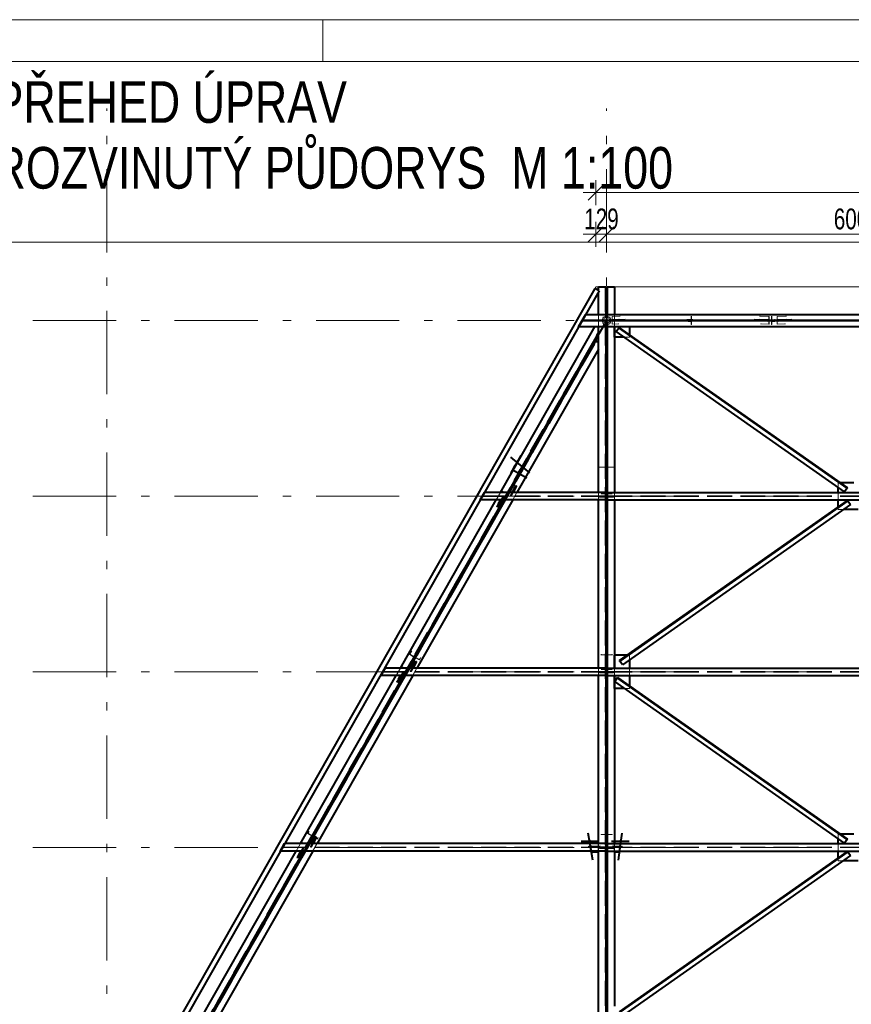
# Model space of a CAD drawing. Header units: metres. Extents: x 235 to 340, y 94 to 153.
# Tile 18 of 48: x 252 to 262, y 142 to 153. Entities that reach past the tile are written whole.
import ezdxf

# ---------------------------------------------------------------- set-up
doc = ezdxf.new("R2010")
doc.units = ezdxf.units.M
for name, pattern in [('__RA_15', [1.7, 1, -0.3, 0.1, -0.3]), ('__RA_2', [0.4, 0.3, -0.1]), ('__RA_4', [0.6, 0.3, -0.1, 0, -0.1, 0, -0.1])]:
    doc.linetypes.add(name, pattern=pattern)
for name, color, linetype, lineweight in [('OSY', 204, '__RA_15', 13), ('POPIS', 7, 'Continuous', 13), ('SRAFY', 254, 'Continuous', 18), ('Standard', 7, 'Continuous', 40), ('VYZTUZ', 11, 'Continuous', 50)]:
    doc.layers.add(name, color=color, linetype=linetype, lineweight=lineweight)
doc.styles.add('ARIAL', font='ARIAL.TTF')

msp = doc.modelspace()

# ---------------------------------------------------------------- linework, layer by layer
at = {"layer": 'OSY', "color": 204, "linetype": '__RA_15', "lineweight": 13}
for p, q in [((253.266, 126.792), (253.266, 152.32)), ((259.266, 126.792), (259.266, 152.32)), ((242.178, 149.774), (323.276, 149.774)), ((242.178, 147.666), (323.276, 147.666)), ((242.178, 145.558), (323.276, 145.558)), ((242.178, 143.45), (323.276, 143.45))]:
    msp.add_line(p, q, dxfattribs=at)
at = {"layer": 'SRAFY', "color": 136, "linetype": 'Continuous', "lineweight": 18}
msp.add_line((255.859, 152.886), (255.859, 153.386), dxfattribs=at)
for points in [[(234.859, 93.986), (339.859, 93.986), (339.859, 153.386), (234.859, 153.386), (234.859, 93.986)], [(235.359, 94.486), (339.359, 94.486), (339.359, 152.886), (235.359, 152.886), (235.359, 94.486)]]:
    msp.add_lwpolyline(points, dxfattribs=at)
at = {"layer": 'Standard', "color": 7, "linetype": 'Continuous', "lineweight": 13}
for p, q in [((259.137, 150.178), (246.864, 128.622)), ((307.395, 150.178), (259.137, 150.178))]:
    msp.add_line(p, q, dxfattribs=at)
at = {"layer": 'Standard', "color": 1, "linetype": 'Continuous', "lineweight": 40}
for p, q in [((259.127, 150.16), (246.864, 128.622)), ((259.179, 150.131), (246.933, 128.622)), ((259.179, 150.131), (259.127, 150.16)), ((259.17, 150.136), (259.17, 150.175)), ((259.26, 150.175), (259.17, 150.175)), ((259.17, 149.849), (259.17, 150.115)), ((259.26, 150.175), (259.272, 150.175)), ((259.26, 149.849), (259.26, 150.175)), ((259.362, 150.175), (259.272, 150.175)), ((259.272, 150.175), (259.272, 149.849)), ((259.362, 150.175), (259.362, 149.849)), ((258.933, 149.699), (258.975, 149.774)), ((258.975, 149.774), (259.018, 149.849)), ((265.26, 149.774), (258.975, 149.774)), ((258.975, 149.774), (265.26, 149.774)), ((259.018, 149.849), (265.26, 149.849)), ((257.992, 147.711), (259.13, 149.709)), ((257.992, 147.711), (259.13, 149.708)), ((265.26, 149.699), (258.933, 149.699)), ((259.17, 149.617), (259.17, 149.699)), ((259.26, 147.711), (259.26, 149.699)), ((259.272, 149.695), (259.26, 149.695)), ((259.272, 149.699), (259.272, 147.711)), ((259.362, 149.699), (259.362, 149.574)), ((259.362, 149.574), (259.362, 149.699)), ((259.381, 149.644), (259.412, 149.688)), ((262.124, 147.717), (259.381, 149.644)), ((259.412, 149.688), (259.415, 149.693)), ((262.155, 147.761), (259.412, 149.688)), ((259.415, 149.693), (262.158, 147.766)), ((259.542, 149.699), (259.542, 149.604)), ((258.084, 147.711), (259.17, 149.617)), ((259.13, 149.522), (258.098, 147.711)), ((258.993, 149.284), (259.17, 149.594)), ((259.13, 149.523), (259.13, 149.522)), ((259.13, 149.522), (259.17, 149.522)), ((259.141, 149.529), (259.133, 149.529)), ((259.141, 149.523), (259.141, 149.529)), ((259.17, 149.523), (259.141, 149.523)), ((259.17, 147.711), (259.17, 149.617)), ((259.362, 149.574), (259.362, 147.711)), ((259.481, 149.574), (259.362, 149.574)), ((259.17, 149.431), (258.19, 147.711)), ((258.094, 147.711), (258.991, 149.285)), ((258.983, 149.289), (258.993, 149.284)), ((259.272, 148.277), (259.26, 148.277)), ((258.142, 147.981), (258.17, 148.033)), ((258.143, 147.983), (258.191, 148.07)), ((258.264, 148.01), (258.224, 147.939)), ((258.143, 147.983), (258.142, 147.981)), ((258.142, 147.981), (258.145, 147.979)), ((258.146, 147.981), (258.143, 147.983)), ((258.223, 147.937), (258.22, 147.933)), ((258.174, 147.793), (258.135, 147.724)), ((258.136, 147.711), (258.172, 147.788)), ((258.179, 147.784), (258.145, 147.711)), ((258.172, 147.788), (258.174, 147.793)), ((258.179, 147.784), (258.172, 147.788)), ((258.173, 147.791), (258.174, 147.793)), ((258.174, 147.793), (258.181, 147.789)), ((258.181, 147.789), (258.179, 147.784)), ((262.046, 147.711), (262.046, 147.772)), ((262.235, 147.826), (262.073, 147.826)), ((262.155, 147.761), (262.124, 147.717)), ((262.158, 147.766), (262.155, 147.761)), ((257.75, 147.621), (257.801, 147.711)), ((259.26, 147.711), (257.801, 147.711)), ((258.128, 147.711), (258.135, 147.724)), ((258.135, 147.724), (258.135, 147.724)), ((258.135, 147.723), (258.135, 147.724)), ((259.26, 147.621), (259.26, 147.711)), ((259.272, 147.663), (259.26, 147.663)), ((259.26, 147.653), (259.272, 147.653)), ((259.272, 147.711), (265.26, 147.711)), ((259.272, 147.621), (259.272, 147.711)), ((256.792, 145.603), (257.941, 147.621)), ((256.792, 145.603), (257.941, 147.621)), ((256.884, 145.603), (258.033, 147.621)), ((258.047, 147.621), (256.898, 145.603)), ((258.139, 147.621), (256.99, 145.603)), ((257.037, 145.854), (258.043, 147.621)), ((259.26, 147.621), (257.75, 147.621)), ((257.97, 147.578), (257.951, 147.543)), ((257.951, 147.543), (257.954, 147.548)), ((257.958, 147.539), (257.951, 147.543)), ((257.954, 147.548), (258.004, 147.621)), ((257.954, 147.548), (257.961, 147.544)), ((257.961, 147.544), (257.958, 147.539)), ((258.013, 147.62), (257.961, 147.544)), ((257.97, 147.578), (257.99, 147.612)), ((257.99, 147.612), (257.995, 147.621)), ((257.99, 147.612), (257.99, 147.612)), ((258.011, 147.621), (258.013, 147.62)), ((258.013, 147.62), (258.013, 147.621)), ((259.17, 145.603), (259.17, 147.621)), ((259.26, 145.603), (259.26, 147.621)), ((259.272, 147.597), (259.26, 147.597)), ((259.272, 147.621), (259.272, 145.603)), ((259.272, 147.621), (265.26, 147.621)), ((259.362, 147.621), (259.362, 145.758)), ((259.422, 145.692), (262.159, 147.615)), ((262.162, 147.61), (259.425, 145.687)), ((262.193, 147.566), (259.456, 145.643)), ((262.046, 147.536), (262.046, 147.621)), ((262.159, 147.615), (262.162, 147.61)), ((262.162, 147.61), (262.193, 147.566)), ((262.285, 147.506), (262.107, 147.506)), ((257.04, 145.853), (257.029, 145.858)), ((259.272, 145.909), (259.26, 145.909)), ((256.898, 145.603), (257.04, 145.853)), ((259.362, 145.758), (259.362, 145.603)), ((259.515, 145.758), (259.362, 145.758)), ((259.362, 145.603), (259.362, 145.758)), ((256.974, 145.685), (256.935, 145.616)), ((256.936, 145.603), (256.972, 145.68)), ((256.979, 145.676), (256.945, 145.603)), ((256.972, 145.68), (256.974, 145.685)), ((256.979, 145.676), (256.972, 145.68)), ((256.973, 145.683), (256.974, 145.685)), ((256.974, 145.685), (256.981, 145.681)), ((256.981, 145.681), (256.979, 145.676)), ((259.425, 145.687), (259.422, 145.692)), ((259.456, 145.643), (259.425, 145.687)), ((259.542, 145.703), (259.542, 145.603)), ((255.592, 143.495), (256.741, 145.513)), ((255.592, 143.495), (256.741, 145.513)), ((255.684, 143.495), (256.833, 145.513)), ((256.847, 145.513), (255.698, 143.495)), ((256.939, 145.513), (255.79, 143.495)), ((256.556, 145.513), (256.547, 145.513)), ((256.58, 145.555), (256.556, 145.513)), ((256.556, 145.513), (256.557, 145.513)), ((256.557, 145.513), (256.608, 145.603)), ((259.26, 145.513), (256.557, 145.513)), ((256.574, 145.555), (256.58, 145.555)), ((256.583, 145.561), (256.577, 145.561)), ((256.607, 145.603), (256.583, 145.561)), ((256.607, 145.603), (256.599, 145.603)), ((256.608, 145.603), (256.607, 145.603)), ((259.26, 145.603), (256.608, 145.603)), ((256.754, 145.44), (256.804, 145.513)), ((256.813, 145.512), (256.761, 145.436)), ((256.77, 145.47), (256.79, 145.505)), ((256.79, 145.504), (256.795, 145.513)), ((256.79, 145.504), (256.79, 145.505)), ((256.811, 145.513), (256.813, 145.512)), ((256.813, 145.512), (256.813, 145.513)), ((256.837, 145.496), (256.827, 145.502)), ((256.837, 145.496), (256.846, 145.513)), ((256.928, 145.603), (256.935, 145.616)), ((256.935, 145.616), (256.935, 145.616)), ((256.935, 145.616), (256.935, 145.616)), ((259.17, 143.495), (259.17, 145.513)), ((259.26, 145.513), (259.26, 145.603)), ((259.272, 145.555), (259.26, 145.555)), ((259.26, 145.545), (259.272, 145.545)), ((259.26, 143.495), (259.26, 145.513)), ((259.272, 145.603), (265.26, 145.603)), ((259.272, 145.513), (259.272, 145.603)), ((259.272, 145.513), (259.272, 143.495)), ((259.272, 145.513), (265.26, 145.513)), ((259.362, 145.513), (259.362, 145.358)), ((259.362, 145.358), (259.362, 145.513)), ((259.542, 145.513), (259.542, 145.389)), ((255.807, 143.694), (256.834, 145.498)), ((256.77, 145.47), (256.751, 145.436)), ((256.751, 145.436), (256.754, 145.44)), ((256.758, 145.432), (256.751, 145.436)), ((256.754, 145.44), (256.761, 145.436)), ((256.761, 145.436), (256.758, 145.432)), ((259.272, 145.489), (259.26, 145.489)), ((259.364, 145.44), (259.395, 145.484)), ((262.124, 143.501), (259.364, 145.44)), ((259.395, 145.484), (259.398, 145.489)), ((262.155, 143.545), (259.395, 145.484)), ((259.398, 145.489), (262.158, 143.55)), ((259.362, 145.358), (259.362, 143.495)), ((259.481, 145.358), (259.362, 145.358)), ((259.272, 143.741), (259.26, 143.741)), ((255.698, 143.495), (255.81, 143.693)), ((255.81, 143.693), (255.8, 143.698)), ((262.235, 143.61), (262.073, 143.61)), ((255.35, 143.405), (255.401, 143.495)), ((259.26, 143.495), (255.401, 143.495)), ((255.728, 143.495), (255.735, 143.508)), ((255.774, 143.577), (255.735, 143.508)), ((255.735, 143.508), (255.735, 143.508)), ((255.735, 143.508), (255.735, 143.508)), ((255.736, 143.495), (255.772, 143.572)), ((255.778, 143.568), (255.745, 143.495)), ((255.772, 143.572), (255.774, 143.577)), ((255.778, 143.568), (255.772, 143.572)), ((255.773, 143.575), (255.774, 143.577)), ((255.774, 143.577), (255.781, 143.573)), ((255.781, 143.573), (255.778, 143.568)), ((259.166, 143.519), (259.063, 143.523)), ((259.169, 143.519), (259.076, 143.523)), ((259.169, 143.519), (259.166, 143.519)), ((259.166, 143.519), (259.166, 143.495)), ((259.169, 143.495), (259.169, 143.519)), ((259.26, 143.405), (259.26, 143.495)), ((259.272, 143.495), (265.26, 143.495)), ((259.272, 143.405), (259.272, 143.495)), ((259.425, 143.523), (259.362, 143.52)), ((259.363, 143.519), (259.362, 143.52)), ((259.436, 143.523), (259.363, 143.519)), ((259.363, 143.495), (259.363, 143.519)), ((262.046, 143.495), (262.046, 143.556)), ((262.155, 143.545), (262.124, 143.501)), ((262.158, 143.55), (262.155, 143.545)), ((254.392, 141.388), (255.541, 143.405)), ((254.392, 141.388), (255.541, 143.405)), ((254.484, 141.388), (255.633, 143.405)), ((255.647, 143.405), (254.498, 141.388)), ((255.739, 143.405), (254.59, 141.388)), ((259.26, 143.405), (255.35, 143.405)), ((255.554, 143.333), (255.604, 143.405)), ((255.613, 143.405), (255.561, 143.329)), ((255.57, 143.362), (255.59, 143.397)), ((255.59, 143.397), (255.595, 143.405)), ((255.59, 143.397), (255.59, 143.397)), ((255.611, 143.405), (255.613, 143.405)), ((255.613, 143.405), (255.613, 143.405)), ((255.622, 143.362), (255.646, 143.405)), ((259.084, 143.395), (259.166, 143.391)), ((259.166, 143.405), (259.166, 143.391)), ((259.166, 143.391), (259.169, 143.392)), ((259.169, 143.392), (259.169, 143.405)), ((259.17, 141.388), (259.17, 143.405)), ((259.272, 143.448), (259.26, 143.448)), ((259.26, 143.438), (259.272, 143.438)), ((259.26, 141.388), (259.26, 143.405)), ((259.272, 143.405), (259.272, 141.388)), ((259.272, 143.405), (265.26, 143.405)), ((259.362, 143.405), (259.362, 141.543)), ((259.362, 143.392), (259.363, 143.392)), ((259.363, 143.392), (259.363, 143.405)), ((259.363, 143.392), (259.418, 143.395)), ((259.422, 141.477), (262.159, 143.4)), ((262.162, 143.395), (259.425, 141.472)), ((262.046, 143.32), (262.046, 143.405)), ((262.159, 143.4), (262.162, 143.395)), ((262.162, 143.395), (262.193, 143.351)), ((254.583, 141.543), (255.619, 143.364)), ((255.57, 143.363), (255.551, 143.328)), ((255.551, 143.328), (255.554, 143.333)), ((255.558, 143.324), (255.551, 143.328)), ((255.554, 143.333), (255.561, 143.329)), ((255.561, 143.329), (255.558, 143.324)), ((255.622, 143.362), (255.612, 143.368)), ((259.272, 143.351), (259.26, 143.351)), ((262.193, 143.351), (259.456, 141.428)), ((262.285, 143.29), (262.107, 143.29)), ((259.272, 141.584), (259.26, 141.584))]:
    msp.add_line(p, q, dxfattribs=at)
at = {"layer": 'Standard', "color": 136, "linetype": '__RA_2', "lineweight": 18}
for p, q in [((259.132, 150.157), (246.871, 128.622)), ((259.17, 150.115), (259.17, 150.136)), ((259.25, 150.175), (259.25, 143.455)), ((259.282, 143.455), (259.282, 150.175)), ((258.966, 149.774), (258.923, 149.699)), ((258.927, 149.705), (258.966, 149.774)), ((258.975, 149.774), (258.932, 149.699)), ((258.975, 149.774), (258.936, 149.705)), ((259.008, 149.849), (258.966, 149.774)), ((258.966, 149.774), (259.005, 149.843)), ((258.975, 149.774), (258.966, 149.774)), ((258.966, 149.774), (258.966, 149.774)), ((258.966, 149.774), (258.975, 149.774)), ((258.966, 149.774), (258.966, 149.774)), ((259.018, 149.849), (258.975, 149.774)), ((259.014, 149.843), (258.975, 149.774)), ((258.975, 149.774), (258.975, 149.774)), ((265.26, 149.774), (258.975, 149.774)), ((258.975, 149.774), (258.975, 149.774)), ((258.975, 149.774), (265.26, 149.774)), ((259.005, 149.843), (259.014, 149.843)), ((259.018, 149.849), (259.008, 149.849)), ((265.26, 149.843), (259.014, 149.843)), ((259.17, 149.709), (259.17, 149.849)), ((259.212, 149.776), (259.227, 149.814)), ((259.212, 149.782), (259.212, 149.776)), ((259.227, 149.737), (259.212, 149.776)), ((259.236, 149.805), (259.224, 149.776)), ((259.224, 149.776), (259.224, 149.782)), ((259.224, 149.776), (259.236, 149.746)), ((259.227, 149.814), (259.266, 149.829)), ((259.227, 149.82), (259.227, 149.814)), ((259.266, 149.817), (259.236, 149.805)), ((259.236, 149.805), (259.236, 149.812)), ((259.25, 149.829), (259.26, 149.833)), ((259.26, 149.821), (259.25, 149.817)), ((259.26, 149.699), (259.26, 149.849)), ((259.266, 149.836), (259.266, 149.829)), ((259.266, 149.829), (259.304, 149.814)), ((259.266, 149.817), (259.266, 149.824)), ((259.295, 149.805), (259.266, 149.817)), ((259.272, 149.849), (259.272, 149.774)), ((259.272, 149.833), (259.282, 149.829)), ((259.282, 149.817), (259.272, 149.821)), ((259.272, 149.774), (259.272, 149.699)), ((259.416, 149.782), (259.282, 149.782)), ((259.282, 149.771), (259.416, 149.771)), ((259.295, 149.805), (259.295, 149.812)), ((259.308, 149.776), (259.295, 149.805)), ((259.295, 149.746), (259.308, 149.776)), ((259.304, 149.82), (259.304, 149.814)), ((259.304, 149.814), (259.32, 149.776)), ((259.304, 149.79), (259.304, 149.783)), ((259.304, 149.783), (259.316, 149.783)), ((259.32, 149.776), (259.304, 149.737)), ((259.306, 149.772), (259.306, 149.778)), ((259.318, 149.772), (259.306, 149.772)), ((259.308, 149.782), (259.308, 149.776)), ((259.316, 149.783), (259.316, 149.79)), ((259.318, 149.778), (259.318, 149.772)), ((259.32, 149.776), (259.32, 149.782)), ((259.333, 149.824), (259.42, 149.828)), ((259.333, 149.824), (259.333, 149.784)), ((259.335, 149.823), (259.333, 149.824)), ((259.415, 149.79), (259.333, 149.786)), ((259.333, 149.784), (259.415, 149.788)), ((259.333, 149.786), (259.354, 149.783)), ((259.333, 149.784), (259.354, 149.781)), ((259.413, 149.776), (259.333, 149.772)), ((259.333, 149.772), (259.333, 149.732)), ((259.354, 149.769), (259.333, 149.772)), ((259.335, 149.823), (259.428, 149.828)), ((259.335, 149.788), (259.335, 149.823)), ((259.335, 149.788), (259.423, 149.792)), ((259.354, 149.785), (259.335, 149.788)), ((259.42, 149.772), (259.335, 149.768)), ((259.335, 149.732), (259.335, 149.768)), ((259.335, 149.768), (259.354, 149.765)), ((259.354, 149.785), (259.491, 149.792)), ((259.491, 149.788), (259.354, 149.781)), ((259.354, 149.783), (259.416, 149.786)), ((259.354, 149.781), (259.354, 149.785)), ((259.354, 149.769), (259.44, 149.774)), ((259.489, 149.772), (259.354, 149.765)), ((259.354, 149.765), (259.354, 149.769)), ((259.362, 149.849), (259.362, 149.774)), ((259.362, 149.774), (259.362, 149.699)), ((259.416, 149.79), (259.416, 149.782)), ((259.416, 149.774), (259.416, 149.782)), ((259.416, 149.771), (259.416, 149.774)), ((259.44, 149.774), (259.489, 149.776)), ((260.301, 149.786), (260.231, 149.786)), ((260.231, 149.78), (260.231, 149.786)), ((260.231, 149.774), (260.231, 149.78)), ((260.301, 149.78), (260.231, 149.78)), ((260.231, 149.774), (260.301, 149.774)), ((260.231, 149.768), (260.231, 149.774)), ((260.231, 149.768), (260.301, 149.768)), ((260.246, 149.792), (260.246, 149.785)), ((260.282, 149.785), (260.246, 149.785)), ((260.246, 149.785), (260.246, 149.781)), ((260.246, 149.781), (260.286, 149.781)), ((260.246, 149.776), (260.246, 149.769)), ((260.286, 149.769), (260.246, 149.769)), ((260.246, 149.769), (260.246, 149.765)), ((260.246, 149.765), (260.282, 149.765)), ((260.282, 149.828), (260.282, 149.821)), ((260.282, 149.821), (260.282, 149.785)), ((260.286, 149.821), (260.282, 149.821)), ((260.282, 149.765), (260.282, 149.772)), ((260.282, 149.765), (260.282, 149.729)), ((260.286, 149.828), (260.286, 149.821)), ((260.286, 149.781), (260.286, 149.821)), ((260.286, 149.769), (260.286, 149.776)), ((260.286, 149.729), (260.286, 149.769)), ((260.301, 149.786), (260.301, 149.78)), ((260.301, 149.774), (260.301, 149.78)), ((260.301, 149.768), (260.301, 149.774)), ((261.04, 149.792), (261.197, 149.784)), ((261.197, 149.78), (261.04, 149.788)), ((261.042, 149.776), (261.091, 149.774)), ((261.197, 149.764), (261.043, 149.772)), ((261.091, 149.774), (261.197, 149.768)), ((261.103, 149.828), (261.216, 149.822)), ((261.108, 149.792), (261.216, 149.787)), ((261.111, 149.828), (261.218, 149.823)), ((261.216, 149.767), (261.111, 149.772)), ((261.116, 149.788), (261.218, 149.783)), ((261.116, 149.78), (261.116, 149.788)), ((261.116, 149.78), (261.116, 149.774)), ((261.416, 149.78), (261.116, 149.78)), ((261.116, 149.774), (261.116, 149.768)), ((261.116, 149.768), (261.416, 149.768)), ((261.218, 149.771), (261.118, 149.776)), ((261.216, 149.787), (261.197, 149.784)), ((261.197, 149.784), (261.197, 149.78)), ((261.197, 149.78), (261.218, 149.783)), ((261.218, 149.771), (261.197, 149.768)), ((261.197, 149.768), (261.197, 149.764)), ((261.197, 149.764), (261.216, 149.767)), ((261.218, 149.823), (261.216, 149.822)), ((261.216, 149.822), (261.216, 149.787)), ((261.216, 149.767), (261.216, 149.731)), ((261.218, 149.783), (261.218, 149.823)), ((261.218, 149.731), (261.218, 149.771)), ((261.246, 149.821), (261.246, 149.828)), ((261.246, 149.821), (261.246, 149.781)), ((261.25, 149.821), (261.246, 149.821)), ((261.246, 149.781), (261.286, 149.781)), ((261.246, 149.776), (261.246, 149.769)), ((261.246, 149.769), (261.246, 149.729)), ((261.286, 149.769), (261.246, 149.769)), ((261.25, 149.821), (261.25, 149.828)), ((261.25, 149.785), (261.25, 149.821)), ((261.286, 149.785), (261.25, 149.785)), ((261.25, 149.772), (261.25, 149.765)), ((261.25, 149.729), (261.25, 149.765)), ((261.25, 149.765), (261.286, 149.765)), ((261.286, 149.785), (261.286, 149.792)), ((261.286, 149.781), (261.286, 149.785)), ((261.286, 149.769), (261.286, 149.776)), ((261.286, 149.765), (261.286, 149.769)), ((261.313, 149.823), (261.42, 149.828)), ((261.313, 149.823), (261.313, 149.783)), ((261.315, 149.822), (261.313, 149.823)), ((261.313, 149.783), (261.415, 149.788)), ((261.313, 149.783), (261.334, 149.78)), ((261.413, 149.776), (261.313, 149.771)), ((261.313, 149.771), (261.313, 149.731)), ((261.334, 149.768), (261.313, 149.771)), ((261.315, 149.822), (261.428, 149.828)), ((261.315, 149.787), (261.315, 149.822)), ((261.315, 149.787), (261.423, 149.792)), ((261.334, 149.784), (261.315, 149.787)), ((261.42, 149.772), (261.315, 149.767)), ((261.315, 149.731), (261.315, 149.767)), ((261.315, 149.767), (261.334, 149.764)), ((261.334, 149.784), (261.491, 149.792)), ((261.491, 149.788), (261.334, 149.78)), ((261.334, 149.78), (261.334, 149.784)), ((261.334, 149.768), (261.44, 149.774)), ((261.489, 149.772), (261.334, 149.764)), ((261.334, 149.764), (261.334, 149.768)), ((261.416, 149.788), (261.416, 149.78)), ((261.416, 149.78), (261.416, 149.774)), ((261.416, 149.774), (261.416, 149.768)), ((261.44, 149.774), (261.489, 149.776)), ((253.007, 138.82), (259.17, 149.644)), ((259.17, 149.638), (253.01, 138.819)), ((258.923, 149.699), (258.933, 149.699)), ((258.936, 149.705), (258.927, 149.705)), ((258.936, 149.705), (265.26, 149.705)), ((259.234, 149.73), (258.983, 149.29)), ((259.124, 149.699), (259.13, 149.709)), ((259.13, 149.708), (259.17, 149.709)), ((259.17, 149.709), (259.13, 149.709)), ((259.13, 149.709), (259.13, 149.708)), ((259.13, 149.709), (259.17, 149.709)), ((259.239, 149.728), (259.17, 149.606)), ((259.17, 149.594), (259.244, 149.724)), ((259.17, 149.709), (259.17, 149.709)), ((259.17, 149.699), (259.17, 149.709)), ((259.227, 149.744), (259.227, 149.737)), ((259.266, 149.722), (259.227, 149.737)), ((259.234, 149.738), (259.234, 149.73)), ((259.234, 149.73), (259.244, 149.724)), ((259.234, 149.73), (259.239, 149.728)), ((259.234, 149.73), (259.234, 149.73)), ((259.236, 149.746), (259.236, 149.752)), ((259.236, 149.746), (259.266, 149.734)), ((259.244, 149.724), (259.244, 149.732)), ((259.25, 149.746), (259.26, 149.742)), ((259.26, 149.73), (259.25, 149.734)), ((259.266, 149.734), (259.295, 149.746)), ((259.266, 149.734), (259.266, 149.74)), ((259.304, 149.737), (259.266, 149.722)), ((259.266, 149.728), (259.266, 149.722)), ((259.272, 149.742), (259.282, 149.746)), ((259.282, 149.734), (259.272, 149.73)), ((259.295, 149.746), (259.295, 149.752)), ((259.304, 149.744), (259.304, 149.737)), ((259.408, 149.736), (259.333, 149.732)), ((259.333, 149.732), (259.335, 149.732)), ((259.415, 149.736), (259.335, 149.732)), ((260.282, 149.729), (260.286, 149.729)), ((261.216, 149.731), (261.116, 149.736)), ((261.218, 149.731), (261.123, 149.736)), ((261.216, 149.731), (261.218, 149.731)), ((261.246, 149.729), (261.25, 149.729)), ((261.408, 149.736), (261.313, 149.731)), ((261.313, 149.731), (261.315, 149.731)), ((261.415, 149.736), (261.315, 149.731)), ((259.17, 149.624), (253.016, 138.816)), ((259.141, 149.529), (253.035, 138.805)), ((253.038, 138.803), (259.141, 149.523)), ((259.095, 149.469), (259.129, 149.529)), ((259.129, 149.529), (259.129, 149.529)), ((259.129, 149.529), (259.13, 149.523)), ((259.133, 149.529), (259.129, 149.529)), ((259.129, 149.529), (259.129, 149.529)), ((259.129, 149.529), (259.129, 149.529)), ((259.17, 149.522), (259.17, 149.523)), ((259.542, 149.574), (259.481, 149.574)), ((259.542, 149.604), (259.542, 149.597)), ((259.542, 149.597), (259.542, 149.574)), ((259.17, 149.432), (253.098, 138.769)), ((258.991, 149.285), (259.095, 149.469)), ((259.095, 149.469), (259.095, 149.469)), ((258.98, 149.291), (258.998, 149.324)), ((258.983, 149.29), (258.98, 149.291)), ((258.983, 149.29), (258.983, 149.289)), ((259.007, 149.316), (258.99, 149.285)), ((258.225, 147.987), (258.202, 147.946)), ((258.213, 147.943), (258.254, 148.018)), ((259.26, 148.014), (259.17, 148.014)), ((259.362, 148.014), (259.272, 148.014)), ((258.145, 147.979), (258.202, 147.946)), ((258.213, 147.943), (258.146, 147.981)), ((258.202, 147.946), (258.201, 147.944)), ((258.209, 147.939), (258.213, 147.943)), ((258.224, 147.939), (258.223, 147.937)), ((258.293, 147.898), (258.223, 147.937)), ((258.223, 147.937), (258.223, 147.937)), ((258.229, 147.929), (258.23, 147.931)), ((258.23, 147.931), (258.25, 147.967)), ((258.23, 147.931), (258.291, 147.896)), ((258.305, 147.921), (258.291, 147.896)), ((258.291, 147.896), (258.293, 147.898)), ((258.326, 147.958), (258.293, 147.898)), ((258.142, 147.72), (258.181, 147.789)), ((258.181, 147.789), (258.18, 147.787)), ((262.062, 147.826), (262.046, 147.826)), ((262.046, 147.772), (262.046, 147.826)), ((262.073, 147.826), (262.062, 147.826)), ((257.791, 147.711), (257.74, 147.621)), ((257.741, 147.621), (257.765, 147.663)), ((257.801, 147.711), (257.749, 147.621)), ((257.773, 147.663), (257.749, 147.621)), ((257.765, 147.663), (257.773, 147.663)), ((257.768, 147.669), (257.792, 147.711)), ((257.776, 147.669), (257.768, 147.669)), ((259.26, 147.663), (257.773, 147.663)), ((257.8, 147.711), (257.776, 147.669)), ((259.26, 147.669), (257.776, 147.669)), ((257.792, 147.711), (257.791, 147.711)), ((257.8, 147.711), (257.792, 147.711)), ((257.801, 147.711), (257.8, 147.711)), ((257.941, 147.621), (257.992, 147.711)), ((257.941, 147.621), (257.992, 147.711)), ((257.941, 147.621), (257.992, 147.711)), ((257.995, 147.621), (258.014, 147.655)), ((258.015, 147.655), (257.995, 147.621)), ((258.021, 147.651), (257.997, 147.608)), ((258.005, 147.621), (258.022, 147.651)), ((258.022, 147.653), (258.006, 147.624)), ((258.014, 147.638), (258.009, 147.622)), ((258.013, 147.621), (258.029, 147.649)), ((258.02, 147.663), (258.014, 147.655)), ((258.014, 147.655), (258.021, 147.651)), ((258.018, 147.725), (258.015, 147.72)), ((258.015, 147.72), (258.021, 147.716)), ((258.015, 147.72), (258.015, 147.72)), ((258.022, 147.652), (258.015, 147.655)), ((258.034, 147.716), (258.018, 147.725)), ((258.018, 147.725), (258.018, 147.725)), ((258.027, 147.659), (258.02, 147.663)), ((258.02, 147.663), (258.027, 147.661)), ((258.021, 147.651), (258.027, 147.659)), ((258.022, 147.653), (258.027, 147.661)), ((258.029, 147.649), (258.022, 147.653)), ((258.027, 147.661), (258.033, 147.657)), ((258.033, 147.657), (258.027, 147.659)), ((258.033, 147.657), (258.029, 147.649)), ((258.033, 147.621), (258.084, 147.711)), ((258.043, 147.621), (258.094, 147.711)), ((258.098, 147.711), (258.047, 147.621)), ((258.111, 147.681), (258.107, 147.673)), ((258.114, 147.673), (258.107, 147.673)), ((258.107, 147.673), (258.114, 147.669)), ((258.111, 147.681), (258.128, 147.711)), ((258.128, 147.711), (258.111, 147.68)), ((258.118, 147.677), (258.111, 147.681)), ((258.111, 147.68), (258.117, 147.676)), ((258.114, 147.673), (258.12, 147.681)), ((258.114, 147.669), (258.118, 147.677)), ((258.121, 147.669), (258.114, 147.673)), ((258.114, 147.669), (258.121, 147.669)), ((258.117, 147.676), (258.137, 147.711)), ((258.142, 147.72), (258.118, 147.677)), ((258.136, 147.71), (258.12, 147.681)), ((258.12, 147.681), (258.127, 147.677)), ((258.127, 147.677), (258.121, 147.669)), ((258.127, 147.677), (258.143, 147.706)), ((258.135, 147.724), (258.141, 147.72)), ((258.141, 147.72), (258.135, 147.723)), ((258.136, 147.71), (258.136, 147.711)), ((258.143, 147.706), (258.136, 147.71)), ((258.19, 147.711), (258.139, 147.621)), ((258.141, 147.72), (258.142, 147.72)), ((258.142, 147.72), (258.141, 147.72)), ((258.142, 147.72), (258.142, 147.72)), ((258.145, 147.711), (258.143, 147.706)), ((259.17, 147.621), (259.17, 147.711)), ((259.18, 147.653), (259.18, 147.663)), ((259.18, 147.653), (259.26, 147.653)), ((259.2, 147.695), (259.2, 147.695)), ((259.26, 147.695), (259.2, 147.695)), ((259.2, 147.695), (259.2, 147.693)), ((259.332, 147.695), (259.272, 147.695)), ((259.272, 147.669), (265.26, 147.669)), ((259.272, 147.663), (265.26, 147.663)), ((259.272, 147.653), (259.35, 147.653)), ((259.332, 147.693), (259.332, 147.695)), ((259.332, 147.695), (259.332, 147.695)), ((259.35, 147.663), (259.35, 147.653)), ((259.362, 147.711), (259.362, 147.621)), ((262.046, 147.621), (262.046, 147.711)), ((257.74, 147.621), (257.741, 147.621)), ((257.749, 147.621), (257.741, 147.621)), ((257.749, 147.621), (257.75, 147.621)), ((257.958, 147.539), (257.997, 147.608)), ((257.977, 147.574), (257.97, 147.578)), ((257.997, 147.608), (257.977, 147.574)), ((257.997, 147.608), (257.99, 147.612)), ((257.99, 147.612), (257.996, 147.609)), ((257.99, 147.612), (257.99, 147.612)), ((257.99, 147.612), (257.99, 147.612)), ((257.99, 147.612), (257.99, 147.612)), ((257.996, 147.609), (257.997, 147.608)), ((257.997, 147.608), (257.997, 147.608)), ((258.004, 147.621), (258.006, 147.624)), ((258.006, 147.624), (258.011, 147.621)), ((258.009, 147.622), (258.006, 147.624)), ((258.006, 147.624), (258.006, 147.624)), ((262.046, 147.528), (262.046, 147.536)), ((262.046, 147.506), (262.046, 147.528)), ((262.107, 147.506), (262.046, 147.506)), ((257.029, 145.858), (256.826, 145.502)), ((257.026, 145.86), (257.029, 145.858)), ((257.029, 145.858), (257.029, 145.858)), ((256.834, 145.498), (257.037, 145.854)), ((256.903, 145.766), (256.919, 145.794)), ((256.905, 145.768), (256.903, 145.766)), ((256.903, 145.766), (256.95, 145.739)), ((256.927, 145.808), (256.905, 145.768)), ((256.957, 145.738), (256.905, 145.768)), ((256.95, 145.739), (256.948, 145.735)), ((256.95, 145.739), (256.963, 145.762)), ((256.953, 145.733), (256.957, 145.738)), ((256.957, 145.738), (256.976, 145.773)), ((256.986, 145.766), (256.967, 145.732)), ((256.983, 145.748), (256.971, 145.727)), ((259.2, 145.771), (259.2, 145.761)), ((259.26, 145.761), (259.2, 145.761)), ((259.2, 145.761), (259.2, 145.759)), ((259.332, 145.761), (259.272, 145.761)), ((259.332, 145.761), (259.332, 145.771)), ((259.332, 145.759), (259.332, 145.761)), ((259.526, 145.758), (259.515, 145.758)), ((259.542, 145.758), (259.526, 145.758)), ((259.542, 145.758), (259.542, 145.703)), ((256.942, 145.612), (256.981, 145.681)), ((256.967, 145.732), (256.964, 145.727)), ((257.019, 145.702), (256.967, 145.732)), ((256.969, 145.724), (256.971, 145.727)), ((256.971, 145.727), (257.018, 145.7)), ((256.981, 145.681), (256.98, 145.679)), ((257.027, 145.717), (257.018, 145.7)), ((257.018, 145.7), (257.019, 145.702)), ((257.019, 145.702), (257.035, 145.73)), ((256.598, 145.603), (256.547, 145.513)), ((256.547, 145.513), (256.572, 145.555)), ((256.547, 145.513), (256.547, 145.513)), ((256.572, 145.555), (256.574, 145.555)), ((256.575, 145.561), (256.599, 145.603)), ((256.577, 145.561), (256.575, 145.561)), ((259.26, 145.555), (256.58, 145.555)), ((259.26, 145.561), (256.583, 145.561)), ((256.599, 145.603), (256.598, 145.603)), ((256.741, 145.513), (256.792, 145.603)), ((256.741, 145.513), (256.792, 145.603)), ((256.741, 145.513), (256.792, 145.603)), ((256.79, 145.505), (256.796, 145.501)), ((256.79, 145.505), (256.79, 145.505)), ((256.79, 145.505), (256.79, 145.505)), ((256.79, 145.505), (256.79, 145.505)), ((256.797, 145.501), (256.79, 145.504)), ((256.795, 145.513), (256.814, 145.547)), ((256.815, 145.547), (256.795, 145.513)), ((256.796, 145.501), (256.797, 145.501)), ((256.821, 145.543), (256.797, 145.501)), ((256.804, 145.513), (256.806, 145.516)), ((256.805, 145.513), (256.822, 145.544)), ((256.822, 145.545), (256.806, 145.516)), ((256.806, 145.516), (256.811, 145.513)), ((256.809, 145.514), (256.806, 145.516)), ((256.806, 145.516), (256.806, 145.516)), ((256.814, 145.53), (256.809, 145.514)), ((256.813, 145.513), (256.829, 145.541)), ((256.82, 145.555), (256.814, 145.547)), ((256.814, 145.547), (256.821, 145.543)), ((256.818, 145.617), (256.815, 145.612)), ((256.815, 145.612), (256.821, 145.608)), ((256.815, 145.612), (256.815, 145.612)), ((256.822, 145.544), (256.815, 145.548)), ((256.834, 145.608), (256.818, 145.617)), ((256.818, 145.617), (256.818, 145.617)), ((256.827, 145.551), (256.82, 145.555)), ((256.82, 145.555), (256.827, 145.554)), ((256.821, 145.543), (256.827, 145.551)), ((256.822, 145.545), (256.827, 145.554)), ((256.829, 145.541), (256.822, 145.545)), ((256.826, 145.502), (256.823, 145.504)), ((256.827, 145.502), (256.826, 145.502)), ((256.827, 145.554), (256.833, 145.55)), ((256.833, 145.55), (256.827, 145.551)), ((256.833, 145.55), (256.829, 145.541)), ((256.833, 145.513), (256.884, 145.603)), ((256.846, 145.513), (256.898, 145.603)), ((256.898, 145.603), (256.847, 145.513)), ((256.911, 145.574), (256.907, 145.565)), ((256.914, 145.565), (256.907, 145.565)), ((256.907, 145.565), (256.914, 145.561)), ((256.911, 145.574), (256.928, 145.603)), ((256.928, 145.603), (256.911, 145.573)), ((256.918, 145.57), (256.911, 145.574)), ((256.911, 145.573), (256.917, 145.568)), ((256.914, 145.565), (256.92, 145.574)), ((256.914, 145.561), (256.918, 145.57)), ((256.921, 145.561), (256.914, 145.565)), ((256.914, 145.561), (256.921, 145.561)), ((256.917, 145.568), (256.937, 145.603)), ((256.942, 145.612), (256.918, 145.57)), ((256.936, 145.602), (256.92, 145.574)), ((256.92, 145.574), (256.927, 145.57)), ((256.927, 145.57), (256.921, 145.561)), ((256.927, 145.57), (256.943, 145.598)), ((256.935, 145.616), (256.942, 145.612)), ((256.942, 145.612), (256.935, 145.616)), ((256.936, 145.602), (256.936, 145.603)), ((256.943, 145.598), (256.936, 145.602)), ((256.99, 145.603), (256.939, 145.513)), ((256.942, 145.612), (256.942, 145.612)), ((256.945, 145.603), (256.943, 145.598)), ((259.17, 145.513), (259.17, 145.603)), ((259.18, 145.545), (259.18, 145.555)), ((259.18, 145.545), (259.26, 145.545)), ((259.2, 145.587), (259.2, 145.587)), ((259.26, 145.587), (259.2, 145.587)), ((259.2, 145.587), (259.2, 145.586)), ((259.332, 145.587), (259.272, 145.587)), ((259.272, 145.561), (265.26, 145.561)), ((259.272, 145.555), (265.26, 145.555)), ((259.272, 145.545), (259.35, 145.545)), ((259.332, 145.586), (259.332, 145.587)), ((259.332, 145.587), (259.332, 145.587)), ((259.35, 145.555), (259.35, 145.545)), ((259.362, 145.603), (259.362, 145.513)), ((259.362, 145.513), (259.362, 145.603)), ((259.542, 145.603), (259.542, 145.513)), ((256.758, 145.432), (256.797, 145.501)), ((256.777, 145.466), (256.77, 145.47)), ((256.797, 145.501), (256.777, 145.466)), ((256.797, 145.501), (256.797, 145.501)), ((259.542, 145.389), (259.542, 145.381)), ((259.542, 145.358), (259.481, 145.358)), ((259.542, 145.381), (259.542, 145.358)), ((255.799, 143.699), (255.611, 143.368)), ((255.619, 143.364), (255.807, 143.694)), ((255.68, 143.616), (255.688, 143.631)), ((255.681, 143.619), (255.68, 143.616)), ((255.68, 143.616), (255.727, 143.59)), ((255.694, 143.642), (255.681, 143.619)), ((255.733, 143.589), (255.681, 143.619)), ((255.796, 143.7), (255.799, 143.699)), ((255.8, 143.698), (255.799, 143.699)), ((262.062, 143.61), (262.046, 143.61)), ((262.046, 143.556), (262.046, 143.61)), ((262.073, 143.61), (262.062, 143.61)), ((255.391, 143.495), (255.34, 143.405)), ((255.401, 143.495), (255.349, 143.405)), ((255.368, 143.453), (255.392, 143.495)), ((255.4, 143.495), (255.376, 143.453)), ((255.392, 143.495), (255.391, 143.495)), ((255.4, 143.495), (255.392, 143.495)), ((255.401, 143.495), (255.4, 143.495)), ((255.541, 143.405), (255.592, 143.495)), ((255.541, 143.405), (255.592, 143.495)), ((255.541, 143.405), (255.592, 143.495)), ((255.617, 143.508), (255.613, 143.501)), ((255.613, 143.501), (255.614, 143.5)), ((255.613, 143.501), (255.613, 143.501)), ((255.63, 143.5), (255.617, 143.508)), ((255.617, 143.508), (255.617, 143.508)), ((255.633, 143.405), (255.684, 143.495)), ((255.646, 143.405), (255.698, 143.495)), ((255.698, 143.495), (255.647, 143.405)), ((255.688, 143.527), (255.673, 143.5)), ((255.682, 143.5), (255.695, 143.523)), ((255.688, 143.527), (255.688, 143.527)), ((255.695, 143.523), (255.688, 143.527)), ((255.695, 143.523), (255.695, 143.523)), ((255.711, 143.466), (255.728, 143.495)), ((255.728, 143.495), (255.711, 143.465)), ((255.717, 143.461), (255.737, 143.495)), ((255.742, 143.504), (255.718, 143.462)), ((255.736, 143.494), (255.72, 143.466)), ((255.727, 143.59), (255.724, 143.586)), ((255.727, 143.59), (255.733, 143.601)), ((255.729, 143.584), (255.733, 143.589)), ((255.733, 143.589), (255.744, 143.608)), ((255.735, 143.508), (255.742, 143.504)), ((255.742, 143.504), (255.735, 143.508)), ((255.736, 143.494), (255.736, 143.495)), ((255.743, 143.49), (255.736, 143.494)), ((255.79, 143.495), (255.739, 143.405)), ((255.744, 143.583), (255.74, 143.578)), ((255.742, 143.504), (255.781, 143.573)), ((255.742, 143.504), (255.742, 143.504)), ((255.745, 143.495), (255.743, 143.49)), ((255.754, 143.602), (255.744, 143.583)), ((255.796, 143.554), (255.744, 143.583)), ((255.745, 143.575), (255.747, 143.578)), ((255.753, 143.588), (255.747, 143.578)), ((255.747, 143.578), (255.794, 143.551)), ((255.781, 143.573), (255.78, 143.571)), ((255.798, 143.557), (255.794, 143.551)), ((255.794, 143.551), (255.796, 143.554)), ((255.796, 143.554), (255.804, 143.568)), ((259.166, 143.495), (259.166, 143.459)), ((259.169, 143.465), (259.169, 143.495)), ((259.17, 143.405), (259.17, 143.495)), ((259.2, 143.607), (259.2, 143.605)), ((259.26, 143.605), (259.2, 143.605)), ((259.2, 143.605), (259.2, 143.605)), ((259.332, 143.605), (259.272, 143.605)), ((259.332, 143.605), (259.332, 143.607)), ((259.332, 143.605), (259.332, 143.605)), ((259.362, 143.52), (259.359, 143.52)), ((259.362, 143.52), (259.359, 143.52)), ((259.359, 143.52), (259.359, 143.466)), ((259.362, 143.495), (259.362, 143.405)), ((259.363, 143.46), (259.363, 143.495)), ((262.046, 143.405), (262.046, 143.495)), ((255.34, 143.405), (255.341, 143.405)), ((255.341, 143.405), (255.365, 143.448)), ((255.349, 143.405), (255.341, 143.405)), ((255.373, 143.448), (255.349, 143.405)), ((255.349, 143.405), (255.35, 143.405)), ((255.365, 143.448), (255.373, 143.448)), ((255.376, 143.453), (255.368, 143.453)), ((259.26, 143.448), (255.373, 143.448)), ((259.26, 143.453), (255.376, 143.453)), ((255.558, 143.324), (255.597, 143.393)), ((255.597, 143.393), (255.577, 143.358)), ((255.597, 143.393), (255.59, 143.397)), ((255.59, 143.397), (255.597, 143.393)), ((255.59, 143.397), (255.59, 143.397)), ((255.59, 143.397), (255.59, 143.397)), ((255.59, 143.397), (255.59, 143.397)), ((255.615, 143.44), (255.595, 143.405)), ((255.595, 143.405), (255.614, 143.439)), ((255.621, 143.435), (255.597, 143.393)), ((255.597, 143.393), (255.597, 143.393)), ((255.604, 143.405), (255.606, 143.409)), ((255.605, 143.405), (255.622, 143.436)), ((255.622, 143.437), (255.606, 143.409)), ((255.606, 143.409), (255.611, 143.405)), ((255.609, 143.407), (255.606, 143.409)), ((255.606, 143.409), (255.606, 143.409)), ((255.614, 143.422), (255.609, 143.407)), ((255.613, 143.405), (255.629, 143.433)), ((255.62, 143.448), (255.614, 143.439)), ((255.614, 143.439), (255.621, 143.435)), ((255.622, 143.436), (255.615, 143.44)), ((255.627, 143.444), (255.62, 143.448)), ((255.62, 143.448), (255.626, 143.446)), ((255.621, 143.435), (255.627, 143.444)), ((255.622, 143.437), (255.626, 143.446)), ((255.629, 143.433), (255.622, 143.437)), ((255.626, 143.446), (255.633, 143.442)), ((255.633, 143.442), (255.627, 143.444)), ((255.633, 143.442), (255.629, 143.433)), ((255.711, 143.466), (255.707, 143.457)), ((255.714, 143.457), (255.707, 143.457)), ((255.707, 143.457), (255.714, 143.453)), ((255.718, 143.462), (255.711, 143.466)), ((255.711, 143.465), (255.717, 143.461)), ((255.714, 143.457), (255.72, 143.466)), ((255.714, 143.453), (255.718, 143.462)), ((255.721, 143.453), (255.714, 143.457)), ((255.714, 143.453), (255.721, 143.453)), ((255.72, 143.466), (255.727, 143.462)), ((255.727, 143.462), (255.721, 143.453)), ((255.727, 143.462), (255.743, 143.49)), ((259.17, 143.455), (259.047, 143.463)), ((259.048, 143.455), (259.17, 143.447)), ((259.166, 143.459), (259.073, 143.463)), ((259.074, 143.455), (259.166, 143.451)), ((259.169, 143.465), (259.085, 143.469)), ((259.089, 143.449), (259.169, 143.446)), ((259.098, 143.395), (259.169, 143.392)), ((259.166, 143.459), (259.19, 143.463)), ((259.19, 143.455), (259.166, 143.451)), ((259.166, 143.451), (259.166, 143.405)), ((259.19, 143.469), (259.169, 143.465)), ((259.169, 143.446), (259.189, 143.449)), ((259.169, 143.405), (259.169, 143.446)), ((259.25, 143.455), (259.17, 143.455)), ((259.17, 143.455), (259.25, 143.455)), ((259.17, 143.447), (259.25, 143.447)), ((259.25, 143.447), (259.17, 143.447)), ((259.18, 143.438), (259.18, 143.448)), ((259.18, 143.438), (259.26, 143.438)), ((259.25, 143.447), (259.25, 143.455)), ((259.25, 143.447), (259.25, 138.775)), ((259.272, 143.453), (265.26, 143.453)), ((259.272, 143.448), (265.26, 143.448)), ((259.272, 143.438), (259.35, 143.438)), ((259.362, 143.455), (259.282, 143.455)), ((259.282, 143.455), (259.282, 143.447)), ((259.282, 143.455), (259.362, 143.455)), ((259.282, 143.447), (259.362, 143.447)), ((259.282, 138.775), (259.282, 143.447)), ((259.362, 143.447), (259.282, 143.447)), ((259.359, 143.466), (259.338, 143.469)), ((259.338, 143.463), (259.363, 143.46)), ((259.363, 143.452), (259.338, 143.455)), ((259.339, 143.449), (259.359, 143.446)), ((259.35, 143.448), (259.35, 143.438)), ((259.417, 143.469), (259.359, 143.466)), ((259.359, 143.446), (259.414, 143.449)), ((259.359, 143.446), (259.359, 143.392)), ((259.359, 143.392), (259.407, 143.395)), ((259.359, 143.392), (259.362, 143.392)), ((259.458, 143.463), (259.362, 143.455)), ((259.362, 143.447), (259.458, 143.455)), ((259.428, 143.463), (259.363, 143.46)), ((259.363, 143.452), (259.427, 143.455)), ((259.363, 143.405), (259.363, 143.452)), ((255.573, 143.361), (255.57, 143.363)), ((255.577, 143.359), (255.573, 143.361)), ((255.611, 143.368), (255.608, 143.37)), ((255.612, 143.368), (255.611, 143.368)), ((262.046, 143.313), (262.046, 143.32)), ((262.046, 143.29), (262.046, 143.313)), ((262.107, 143.29), (262.046, 143.29))]:
    msp.add_line(p, q, dxfattribs=at)
at = {"layer": 'Standard', "color": 1, "linetype": '__RA_4', "lineweight": 40}
for p, q in [((258.114, 148.133), (258.272, 148.003)), ((258.121, 147.946), (258.241, 148.156)), ((258.171, 147.847), (258.272, 148.024)), ((258.186, 148.074), (258.341, 147.946)), ((258.308, 147.884), (258.133, 147.982)), ((259.084, 143.397), (259.047, 143.622)), ((259.45, 143.622), (259.418, 143.396)), ((258.963, 143.523), (259.176, 143.523)), ((259.101, 143.296), (259.066, 143.504)), ((259.325, 143.523), (259.536, 143.523)), ((259.433, 143.505), (259.404, 143.296))]:
    msp.add_line(p, q, dxfattribs=at)
at = {"layer": 'Standard', "color": 7, "linetype": 'Continuous', "lineweight": 13}
msp.add_lwpolyline([(242.078, 128.288), (323.376, 128.288), (323.376, 150.717), (242.078, 150.717), (242.078, 128.288)], dxfattribs=at)
at = {"layer": 'VYZTUZ', "color": 171, "linetype": 'Continuous', "lineweight": 18}
for p, q in [((259.137, 151.311), (259.137, 151.461)), ((259.137, 151.311), (258.987, 151.311)), ((259.047, 151.221), (259.227, 151.401)), ((259.137, 151.311), (259.137, 151.161)), ((259.137, 151.311), (307.395, 151.311)), ((259.137, 150.811), (259.137, 150.961)), ((259.266, 150.811), (259.266, 150.961)), ((259.047, 150.721), (259.227, 150.901)), ((259.176, 150.721), (259.356, 150.901)), ((259.137, 150.811), (258.987, 150.811)), ((259.137, 150.811), (259.137, 150.661)), ((259.137, 150.811), (259.266, 150.811)), ((259.266, 150.811), (259.266, 150.661)), ((259.266, 150.811), (265.266, 150.811))]:
    msp.add_line(p, q, dxfattribs=at)

# ---------------------------------------------------------------- texts
at = {"layer": 'POPIS', "color": 204, "linetype": 'Continuous', "lineweight": 13, "char_height": 0.5, "width": 0.19231, "attachment_point": 7, "style": 'ARIAL'}
for s, insert in [('\\W0.77;PŘEHED\\~ÚPRAV', (251.906, 152.141)), ('\\W0.77;ROZVINUTÝ\\~PŮDORYS\\~\\~M\\~1:100', (251.906, 151.351))]:
    msp.add_mtext(s, dxfattribs=dict(at, insert=insert))
at = {"layer": 'VYZTUZ', "color": 171, "linetype": 'Continuous', "lineweight": 18, "char_height": 0.25, "width": 0.08929, "attachment_point": 7, "style": 'ARIAL'}
for s, insert in [('\\W0.71;129', (258.998, 150.866)), ('\\W0.71;6000', (261.994, 150.866))]:
    msp.add_mtext(s, dxfattribs=dict(at, insert=insert))

doc.saveas('drawing.dxf')
